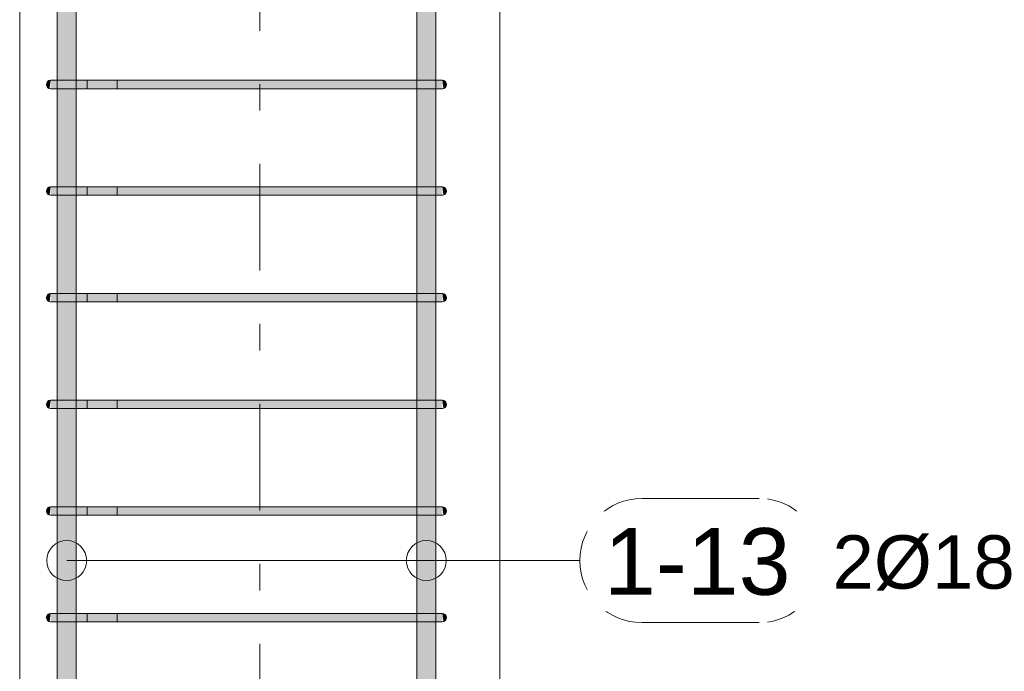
# Model space of a CAD drawing. Header units: millimetres. Extents: x 4307 to 42792, y 1610 to 10025.
# Tile 204 of 256: x 31047 to 31970, y 7270 to 7881. Entities that reach past the tile are written whole.
import ezdxf

# ---------------------------------------------------------------- set-up
doc = ezdxf.new("R2010")
doc.units = ezdxf.units.MM
doc.linetypes.add('Čára osnovy', pattern=[225, 100, -50, 25, -50])
for name, color, linetype, lineweight in [('S-COLS', 52, 'Continuous', 9), ('S-GRID', 1, 'Continuous', 5), ('S-RBAR', 171, 'Continuous', 5), ('S-RBAR-IDEN', 171, 'Continuous', 5)]:
    doc.layers.add(name, color=color, linetype=linetype, lineweight=lineweight)
doc.styles.add('Arial', font='arial.ttf', dxfattribs={"height": 50})
doc.styles.add('Arial_1', font='arial.ttf', dxfattribs={"height": 62.5})

# ---------------------------------------------------------------- blocks, each defined once
blk = doc.blocks.new('Popisek výztuže - _Typ_ množství_PRAVÝ-500031-V3')
at = {"layer": 'S-RBAR-IDEN'}
for p, q in [((16609.07, 9085.51), (16499.37, 9085.51)), ((16499.37, 8969.08), (16609.07, 8969.08))]:
    blk.add_line(p, q, dxfattribs=at)
for centre, start, end in [((16499.37, 9027.3), 90, 270), ((16609.07, 9027.3), 277.64339, 82.35661)]:
    blk.add_arc(centre, 58.22, start, end, dxfattribs=at)

msp = doc.modelspace()

# ---------------------------------------------------------------- hatches: boundary and pattern name
at = {"layer": 'S-RBAR'}
h = msp.add_hatch(color=7, dxfattribs=at)
h.paths.add_polyline_path([(31082.43, 5795), (31100.43, 5795), (31100.43, 5916), (31082.43, 5916), (31082.43, 5814.54)])
h.paths.add_polyline_path([(31082.43, 5924), (31100.43, 5924), (31100.43, 6016), (31082.43, 6016), (31082.43, 5935.24)])
h.paths.add_polyline_path([(31082.43, 6024), (31100.43, 6024), (31100.43, 6116), (31082.43, 6116), (31082.43, 6025.76)])
h.paths.add_polyline_path([(31100.43, 6124), (31100.43, 6216), (31082.43, 6216), (31082.43, 6124), (31096.38, 6124)])
h.paths.add_polyline_path([(31082.43, 6224), (31100.43, 6224), (31100.43, 6316), (31082.43, 6316), (31082.43, 6236.98)])
h.paths.add_polyline_path([(31082.43, 6324), (31100.43, 6324), (31100.43, 6416), (31082.43, 6416), (31082.43, 6327.51)])
h.paths.add_polyline_path([(31096.38, 6424), (31100.43, 6424), (31100.43, 6516), (31082.43, 6516), (31082.43, 6424), (31092.55, 6424)])
h.paths.add_polyline_path([(31082.43, 6524), (31100.43, 6524), (31100.43, 6616), (31082.43, 6616), (31082.43, 6538.73)])
h.paths.add_polyline_path([(31088.73, 6624), (31100.43, 6624), (31100.43, 6716), (31082.43, 6716), (31082.43, 6624), (31085.48, 6624)])
h.paths.add_polyline_path([(31100.43, 6724), (31100.43, 6816), (31082.43, 6816), (31082.43, 6724), (31096.38, 6724)])
h.paths.add_polyline_path([(31082.43, 6824), (31100.43, 6824), (31100.43, 6916), (31082.43, 6916), (31082.43, 6840.48)])
h.paths.add_polyline_path([(31088.73, 6924), (31100.43, 6924), (31100.43, 7016), (31082.43, 7016), (31082.43, 6924), (31085.48, 6924)])
h.paths.add_polyline_path([(31096.38, 7024), (31100.43, 7024), (31100.43, 7116), (31082.43, 7116), (31082.43, 7024), (31092.55, 7024)])
h.paths.add_polyline_path([(31082.43, 7124), (31100.43, 7124), (31100.43, 7216), (31082.43, 7216), (31082.43, 7142.23)])
h.paths.add_polyline_path([(31082.43, 7224), (31100.43, 7224), (31100.43, 7316), (31082.43, 7316), (31082.43, 7232.75)])
h.paths.add_polyline_path([(31096.38, 7324), (31100.43, 7324), (31100.43, 7416), (31082.43, 7416), (31082.43, 7324), (31092.55, 7324)])
h.paths.add_polyline_path([(31082.43, 7424), (31100.43, 7424), (31100.43, 7516), (31082.43, 7516), (31082.43, 7443.98)])
h.paths.add_polyline_path([(31082.43, 7524), (31100.43, 7524), (31100.43, 7616), (31082.43, 7616), (31082.43, 7534.5)])
h.paths.add_polyline_path([(31082.43, 7624), (31100.43, 7624), (31100.43, 7716), (31082.43, 7716), (31082.43, 7625.02)])
h.paths.add_polyline_path([(31082.43, 7724), (31100.43, 7724), (31100.43, 7816), (31082.43, 7816), (31082.43, 7745.72)])
h.paths.add_polyline_path([(31082.43, 7824), (31100.43, 7824), (31100.43, 7916), (31082.43, 7916), (31082.43, 7836.25)])
h.paths.add_polyline_path([(31082.43, 7924), (31100.43, 7924), (31100.43, 8016), (31082.43, 8016), (31082.43, 7926.77)])
h.paths.add_polyline_path([(31100.43, 8024), (31100.43, 8116), (31082.43, 8116), (31082.43, 8024), (31096.38, 8024)])
h.paths.add_polyline_path([(31082.43, 8124), (31100.43, 8124), (31100.43, 8216), (31082.43, 8216), (31082.43, 8138)])
h.paths.add_polyline_path([(31082.43, 8224), (31100.43, 8224), (31100.43, 8316), (31082.43, 8316), (31082.43, 8228.52)])
h.paths.add_polyline_path([(31100.43, 8324), (31100.43, 8416), (31082.43, 8416), (31082.43, 8324), (31096.38, 8324)])
h.paths.add_polyline_path([(31082.43, 8424), (31100.43, 8424), (31100.43, 8516), (31082.43, 8516), (31082.43, 8439.74)])
h.paths.add_polyline_path([(31082.43, 8524), (31100.43, 8524), (31100.43, 8616), (31082.43, 8616), (31082.43, 8530.27)])
h.paths.add_polyline_path([(31100.43, 8624), (31100.43, 8660), (31082.43, 8660), (31082.43, 8624), (31096.38, 8624)])
h = msp.add_hatch(color=7, dxfattribs=at)
h.paths.add_polyline_path([(31419.33, 5795), (31437.33, 5795), (31437.33, 5916), (31419.33, 5916), (31419.33, 5814.54)])
h.paths.add_polyline_path([(31434.28, 5924), (31437.33, 5924), (31437.33, 6016), (31419.33, 6016), (31419.33, 5924), (31431.03, 5924)])
h.paths.add_polyline_path([(31434.28, 6024), (31437.33, 6024), (31437.33, 6116), (31419.33, 6116), (31419.33, 6024), (31431.03, 6024)])
h.paths.add_polyline_path([(31419.33, 6124), (31437.33, 6124), (31437.33, 6216), (31419.33, 6216), (31419.33, 6146.46)])
h.paths.add_polyline_path([(31434.28, 6224), (31437.33, 6224), (31437.33, 6316), (31419.33, 6316), (31419.33, 6224), (31431.03, 6224)])
h.paths.add_polyline_path([(31434.28, 6324), (31437.33, 6324), (31437.33, 6416), (31419.33, 6416), (31419.33, 6324), (31431.03, 6324)])
h.paths.add_polyline_path([(31423.38, 6424), (31437.33, 6424), (31437.33, 6516), (31419.33, 6516), (31419.33, 6424)])
h.paths.add_polyline_path([(31434.28, 6524), (31437.33, 6524), (31437.33, 6616), (31419.33, 6616), (31419.33, 6524), (31431.03, 6524)])
h.paths.add_polyline_path([(31434.28, 6624), (31437.33, 6624), (31437.33, 6716), (31419.33, 6716), (31419.33, 6624), (31431.03, 6624)])
h.paths.add_polyline_path([(31423.38, 6724), (31437.33, 6724), (31437.33, 6816), (31419.33, 6816), (31419.33, 6724)])
h.paths.add_polyline_path([(31434.28, 6824), (31437.33, 6824), (31437.33, 6916), (31419.33, 6916), (31419.33, 6824), (31431.03, 6824)])
h.paths.add_polyline_path([(31434.28, 6924), (31437.33, 6924), (31437.33, 7016), (31419.33, 7016), (31419.33, 6924), (31431.03, 6924)])
h.paths.add_polyline_path([(31423.38, 7024), (31437.33, 7024), (31437.33, 7116), (31419.33, 7116), (31419.33, 7024)])
h.paths.add_polyline_path([(31434.28, 7124), (31437.33, 7124), (31437.33, 7216), (31419.33, 7216), (31419.33, 7124), (31431.03, 7124)])
h.paths.add_polyline_path([(31434.28, 7224), (31437.33, 7224), (31437.33, 7316), (31419.33, 7316), (31419.33, 7224), (31431.03, 7224)])
h.paths.add_polyline_path([(31419.33, 7324), (31437.33, 7324), (31437.33, 7416), (31419.33, 7416), (31419.33, 7383.63)])
h.paths.add_polyline_path([(31434.28, 7424), (31437.33, 7424), (31437.33, 7516), (31419.33, 7516), (31419.33, 7424), (31431.03, 7424)])
h.paths.add_polyline_path([(31434.28, 7524), (31437.33, 7524), (31437.33, 7616), (31419.33, 7616), (31419.33, 7524), (31431.03, 7524)])
h.paths.add_polyline_path([(31434.28, 7624), (31437.33, 7624), (31437.33, 7716), (31419.33, 7716), (31419.33, 7624), (31431.03, 7624)])
h.paths.add_polyline_path([(31434.28, 7724), (31437.33, 7724), (31437.33, 7816), (31419.33, 7816), (31419.33, 7724), (31431.03, 7724)])
h.paths.add_polyline_path([(31434.28, 7824), (31437.33, 7824), (31437.33, 7916), (31419.33, 7916), (31419.33, 7824), (31431.03, 7824)])
h.paths.add_polyline_path([(31434.28, 7924), (31437.33, 7924), (31437.33, 8016), (31419.33, 8016), (31419.33, 7924), (31431.03, 7924)])
h.paths.add_polyline_path([(31423.38, 8024), (31437.33, 8024), (31437.33, 8116), (31419.33, 8116), (31419.33, 8024)])
h.paths.add_polyline_path([(31434.28, 8124), (31437.33, 8124), (31437.33, 8216), (31419.33, 8216), (31419.33, 8124), (31431.03, 8124)])
h.paths.add_polyline_path([(31431.03, 8224), (31437.33, 8224), (31437.33, 8316), (31419.33, 8316), (31419.33, 8224), (31427.21, 8224)])
h.paths.add_polyline_path([(31419.33, 8324), (31437.33, 8324), (31437.33, 8416), (31419.33, 8416), (31419.33, 8349.22)])
h.paths.add_polyline_path([(31434.28, 8424), (31437.33, 8424), (31437.33, 8516), (31419.33, 8516), (31419.33, 8424), (31431.03, 8424)])
h.paths.add_polyline_path([(31434.28, 8524), (31437.33, 8524), (31437.33, 8616), (31419.33, 8616), (31419.33, 8524), (31431.03, 8524)])
h.paths.add_polyline_path([(31419.33, 8624), (31437.33, 8624), (31437.33, 8660), (31419.33, 8660), (31419.33, 8650.97)])
for points in [[(31075.34, 7816.14), (31076.38, 7824), (31074.38, 7823.46), (31072.91, 7822), (31072.38, 7820), (31072.91, 7818), (31074.38, 7816.54)], [(31092.55, 7816), (31096.38, 7816), (31096.38, 7824), (31076.38, 7824), (31076.38, 7816), (31092.23, 7816)], [(31286.42, 7816), (31423.38, 7816), (31423.38, 7824), (31096.38, 7824), (31096.38, 7816), (31111.78, 7816)], [(31441.86, 7816), (31443.38, 7816.14), (31443.38, 7824), (31423.38, 7824), (31423.38, 7816), (31439.69, 7816)], [(31444.41, 7816.14), (31445.38, 7816.54), (31446.84, 7818), (31447.38, 7820), (31446.84, 7822), (31445.38, 7823.46), (31443.38, 7824), (31444.04, 7818.96)], [(31075.34, 7716.14), (31076.38, 7724), (31074.38, 7723.46), (31072.91, 7722), (31072.38, 7720), (31072.91, 7718), (31074.38, 7716.54)], [(31092.55, 7716), (31096.38, 7716), (31096.38, 7724), (31076.38, 7724), (31076.38, 7716), (31092.23, 7716)], [(31286.42, 7716), (31423.38, 7716), (31423.38, 7724), (31096.38, 7724), (31096.38, 7716), (31111.78, 7716)], [(31441.86, 7716), (31443.38, 7716.14), (31443.38, 7724), (31423.38, 7724), (31423.38, 7716), (31439.69, 7716)], [(31444.41, 7716.14), (31445.38, 7716.54), (31446.84, 7718), (31447.38, 7720), (31446.84, 7722), (31445.38, 7723.46), (31443.38, 7724), (31444.04, 7718.96)], [(31075.34, 7616.14), (31076.38, 7624), (31074.38, 7623.46), (31072.91, 7622), (31072.38, 7620), (31072.91, 7618), (31074.38, 7616.54)], [(31085.48, 7616), (31096.38, 7616), (31096.38, 7624), (31076.38, 7624), (31076.38, 7616), (31082.24, 7616)], [(31286.42, 7616), (31423.38, 7616), (31423.38, 7624), (31096.38, 7624), (31096.38, 7616), (31111.78, 7616)], [(31439.69, 7616), (31443.38, 7616.14), (31443.38, 7624), (31423.38, 7624), (31423.38, 7616), (31437.52, 7616)], [(31444.41, 7616.14), (31445.38, 7616.54), (31446.84, 7618), (31447.38, 7620), (31446.84, 7622), (31445.38, 7623.46), (31443.38, 7624), (31444.04, 7618.96)], [(31075.34, 7516.14), (31076.38, 7524), (31074.38, 7523.46), (31072.91, 7522), (31072.38, 7520), (31072.91, 7518), (31074.38, 7516.54)], [(31085.48, 7516), (31096.38, 7516), (31096.38, 7524), (31076.38, 7524), (31076.38, 7516), (31082.24, 7516)], [(31286.42, 7516), (31423.38, 7516), (31423.38, 7524), (31096.38, 7524), (31096.38, 7516), (31111.78, 7516)], [(31439.69, 7516), (31443.38, 7516.14), (31443.38, 7524), (31423.38, 7524), (31423.38, 7516), (31437.52, 7516)], [(31444.41, 7516.14), (31445.38, 7516.54), (31446.84, 7518), (31447.38, 7520), (31446.84, 7522), (31445.38, 7523.46), (31443.38, 7524), (31444.04, 7518.96)], [(31075.34, 7416.14), (31076.38, 7424), (31074.38, 7423.46), (31072.91, 7422), (31072.38, 7420), (31072.91, 7418), (31074.38, 7416.54)], [(31092.55, 7416), (31096.38, 7416), (31096.38, 7424), (31076.38, 7424), (31076.38, 7416), (31092.23, 7416)], [(31286.42, 7416), (31423.38, 7416), (31423.38, 7424), (31096.38, 7424), (31096.38, 7416), (31111.78, 7416)], [(31441.86, 7416), (31443.38, 7416.14), (31443.38, 7424), (31423.38, 7424), (31423.38, 7416), (31439.69, 7416)], [(31444.41, 7416.14), (31445.38, 7416.54), (31446.84, 7418), (31447.38, 7420), (31446.84, 7422), (31445.38, 7423.46), (31443.38, 7424), (31444.04, 7418.96)], [(31075.34, 7316.14), (31076.38, 7324), (31074.38, 7323.46), (31072.91, 7322), (31072.38, 7320), (31072.91, 7318), (31074.38, 7316.54)], [(31076.38, 7316), (31096.38, 7316), (31096.38, 7324), (31076.38, 7324), (31076.38, 7316.14)], [(31286.42, 7316), (31423.38, 7316), (31423.38, 7324), (31096.38, 7324), (31096.38, 7316), (31111.78, 7316)], [(31442.55, 7316), (31443.38, 7316.14), (31443.38, 7324), (31423.38, 7324), (31423.38, 7316), (31441.86, 7316)], [(31444.41, 7316.14), (31445.38, 7316.54), (31446.84, 7318), (31447.38, 7320), (31446.84, 7322), (31445.38, 7323.46), (31443.38, 7324), (31444.04, 7318.96)]]:
    msp.add_hatch(color=7, dxfattribs=at).paths.add_polyline_path(points)

# ---------------------------------------------------------------- linework, layer by layer
at = {"layer": 'S-COLS'}
for p, q in [((31047.38, 8920), (31047.38, 6370)), ((31047.38, 8670), (31047.38, 6370)), ((31497.38, 8670), (31497.38, 6370)), ((31497.38, 6370), (31497.38, 8670))]:
    msp.add_line(p, q, dxfattribs=at)
at = {"layer": 'S-GRID', "linetype": 'Čára osnovy', "lineweight": 9}
msp.add_line((31272.38, 1795.38), (31272.38, 9850.35), dxfattribs=at)
at = {"layer": 'S-RBAR'}
for p, q in [((31082.43, 5870), (31082.43, 8660)), ((31082.43, 5795), (31082.43, 8660)), ((31100.43, 5870), (31100.43, 8660)), ((31100.43, 5795), (31100.43, 8660)), ((31419.33, 5870), (31419.33, 8660)), ((31419.33, 5795), (31419.33, 8660)), ((31437.33, 5870), (31437.33, 8660)), ((31437.33, 5795), (31437.33, 8660)), ((31110.52, 7824), (31076.38, 7824)), ((31096.38, 7824), (31076.38, 7824)), ((31096.38, 7824), (31076.38, 7824)), ((31082.24, 7824), (31076.38, 7824)), ((31082.24, 7824), (31110.52, 7824)), ((31096.38, 7824), (31423.38, 7824)), ((31423.38, 7824), (31096.38, 7824)), ((31138.81, 7824), (31110.52, 7824)), ((31110.52, 7816), (31110.52, 7824)), ((31138.81, 7824), (31138.81, 7816)), ((31443.38, 7824), (31423.38, 7824)), ((31443.38, 7824), (31423.38, 7824)), ((31110.52, 7816), (31076.38, 7816)), ((31096.38, 7816), (31076.38, 7816)), ((31082.24, 7816), (31076.38, 7816)), ((31096.38, 7816), (31082.24, 7816)), ((31082.24, 7816), (31110.52, 7816)), ((31096.38, 7816), (31423.38, 7816)), ((31423.38, 7816), (31096.38, 7816)), ((31138.81, 7816), (31110.52, 7816)), ((31443.38, 7816), (31423.38, 7816)), ((31443.38, 7816), (31423.38, 7816)), ((31110.52, 7724), (31076.38, 7724)), ((31096.38, 7724), (31076.38, 7724)), ((31096.38, 7724), (31076.38, 7724)), ((31082.24, 7724), (31076.38, 7724)), ((31082.24, 7724), (31110.52, 7724)), ((31096.38, 7724), (31423.38, 7724)), ((31423.38, 7724), (31096.38, 7724)), ((31138.81, 7724), (31110.52, 7724)), ((31110.52, 7716), (31110.52, 7724)), ((31138.81, 7724), (31138.81, 7716)), ((31443.38, 7724), (31423.38, 7724)), ((31443.38, 7724), (31423.38, 7724)), ((31110.52, 7716), (31076.38, 7716)), ((31096.38, 7716), (31076.38, 7716)), ((31082.24, 7716), (31076.38, 7716)), ((31096.38, 7716), (31082.24, 7716)), ((31082.24, 7716), (31110.52, 7716)), ((31096.38, 7716), (31423.38, 7716)), ((31423.38, 7716), (31096.38, 7716)), ((31138.81, 7716), (31110.52, 7716)), ((31443.38, 7716), (31423.38, 7716)), ((31443.38, 7716), (31423.38, 7716)), ((31110.52, 7624), (31076.38, 7624)), ((31096.38, 7624), (31076.38, 7624)), ((31096.38, 7624), (31076.38, 7624)), ((31082.24, 7624), (31076.38, 7624)), ((31082.24, 7624), (31110.52, 7624)), ((31096.38, 7624), (31423.38, 7624)), ((31423.38, 7624), (31096.38, 7624)), ((31138.81, 7624), (31110.52, 7624)), ((31110.52, 7616), (31110.52, 7624)), ((31138.81, 7624), (31138.81, 7616)), ((31443.38, 7624), (31423.38, 7624)), ((31443.38, 7624), (31423.38, 7624)), ((31110.52, 7616), (31076.38, 7616)), ((31096.38, 7616), (31076.38, 7616)), ((31082.24, 7616), (31076.38, 7616)), ((31096.38, 7616), (31082.24, 7616)), ((31082.24, 7616), (31110.52, 7616)), ((31096.38, 7616), (31423.38, 7616)), ((31423.38, 7616), (31096.38, 7616)), ((31138.81, 7616), (31110.52, 7616)), ((31443.38, 7616), (31423.38, 7616)), ((31443.38, 7616), (31423.38, 7616)), ((31110.52, 7524), (31076.38, 7524)), ((31096.38, 7524), (31076.38, 7524)), ((31096.38, 7524), (31076.38, 7524)), ((31082.24, 7524), (31076.38, 7524)), ((31082.24, 7524), (31110.52, 7524)), ((31096.38, 7524), (31423.38, 7524)), ((31423.38, 7524), (31096.38, 7524)), ((31138.81, 7524), (31110.52, 7524)), ((31110.52, 7516), (31110.52, 7524)), ((31138.81, 7524), (31138.81, 7516)), ((31443.38, 7524), (31423.38, 7524)), ((31443.38, 7524), (31423.38, 7524)), ((31110.52, 7516), (31076.38, 7516)), ((31096.38, 7516), (31076.38, 7516)), ((31082.24, 7516), (31076.38, 7516)), ((31096.38, 7516), (31082.24, 7516)), ((31082.24, 7516), (31110.52, 7516)), ((31096.38, 7516), (31423.38, 7516)), ((31423.38, 7516), (31096.38, 7516)), ((31138.81, 7516), (31110.52, 7516)), ((31443.38, 7516), (31423.38, 7516)), ((31443.38, 7516), (31423.38, 7516)), ((31110.52, 7424), (31076.38, 7424)), ((31096.38, 7424), (31076.38, 7424)), ((31096.38, 7424), (31076.38, 7424)), ((31082.24, 7424), (31076.38, 7424)), ((31082.24, 7424), (31110.52, 7424)), ((31096.38, 7424), (31423.38, 7424)), ((31423.38, 7424), (31096.38, 7424)), ((31138.81, 7424), (31110.52, 7424)), ((31110.52, 7416), (31110.52, 7424)), ((31138.81, 7424), (31138.81, 7416)), ((31443.38, 7424), (31423.38, 7424)), ((31443.38, 7424), (31423.38, 7424)), ((31110.52, 7416), (31076.38, 7416)), ((31096.38, 7416), (31076.38, 7416)), ((31082.24, 7416), (31076.38, 7416)), ((31096.38, 7416), (31082.24, 7416)), ((31082.24, 7416), (31110.52, 7416)), ((31096.38, 7416), (31423.38, 7416)), ((31423.38, 7416), (31096.38, 7416)), ((31138.81, 7416), (31110.52, 7416)), ((31443.38, 7416), (31423.38, 7416)), ((31443.38, 7416), (31423.38, 7416)), ((31110.52, 7324), (31076.38, 7324)), ((31096.38, 7324), (31076.38, 7324)), ((31096.38, 7324), (31076.38, 7324)), ((31082.24, 7324), (31076.38, 7324)), ((31110.52, 7316), (31076.38, 7316)), ((31096.38, 7316), (31076.38, 7316)), ((31082.24, 7316), (31076.38, 7316)), ((31082.24, 7324), (31110.52, 7324)), ((31096.38, 7316), (31082.24, 7316)), ((31082.24, 7316), (31110.52, 7316)), ((31096.38, 7324), (31423.38, 7324)), ((31423.38, 7324), (31096.38, 7324)), ((31096.38, 7316), (31423.38, 7316)), ((31423.38, 7316), (31096.38, 7316)), ((31138.81, 7324), (31110.52, 7324)), ((31110.52, 7316), (31110.52, 7324)), ((31138.81, 7316), (31110.52, 7316)), ((31138.81, 7324), (31138.81, 7316)), ((31443.38, 7324), (31423.38, 7324)), ((31443.38, 7324), (31423.38, 7324)), ((31443.38, 7316), (31423.38, 7316)), ((31443.38, 7316), (31423.38, 7316))]:
    msp.add_line(p, q, dxfattribs=at)
for centre, start, end in [((31076.38, 7820), 90, 270), ((31076.38, 7820), 90, 270), ((31076.38, 7820), 90, 270), ((31443.38, 7820), 270, 90), ((31443.38, 7820), 270, 90), ((31076.38, 7720), 90, 270), ((31076.38, 7720), 90, 270), ((31076.38, 7720), 90, 270), ((31443.38, 7720), 270, 90), ((31443.38, 7720), 270, 90), ((31076.38, 7620), 90, 270), ((31076.38, 7620), 90, 270), ((31076.38, 7620), 90, 270), ((31443.38, 7620), 270, 90), ((31443.38, 7620), 270, 90), ((31076.38, 7520), 90, 270), ((31076.38, 7520), 90, 270), ((31076.38, 7520), 90, 270), ((31443.38, 7520), 270, 90), ((31443.38, 7520), 270, 90), ((31076.38, 7420), 90, 270), ((31076.38, 7420), 90, 270), ((31076.38, 7420), 90, 270), ((31443.38, 7420), 270, 90), ((31443.38, 7420), 270, 90), ((31076.38, 7320), 90, 270), ((31076.38, 7320), 90, 270), ((31076.38, 7320), 90, 270), ((31443.38, 7320), 270, 90), ((31443.38, 7320), 270, 90)]:
    msp.add_arc(centre, 4, start, end, dxfattribs=at)
at = {"layer": 'S-RBAR-IDEN'}
for p in [(31091.43, 7373.56), (31428.33, 7373.56)]:
    msp.add_line(p, (31572.25, 7373.56), dxfattribs=at)
for centre in [(31091.43, 7373.56), (31428.33, 7373.56)]:
    msp.add_circle(centre, 18.75, dxfattribs=at)

# ---------------------------------------------------------------- block references
msp.add_blockref('Popisek výztuže - _Typ_ množství_PRAVÝ-500031-V3', (15131.09, -1653.74), dxfattribs=at)

# ---------------------------------------------------------------- texts
at = {"layer": 'S-RBAR-IDEN', "insert": (31808.88, 7397.18), "char_height": 50, "width": 210.443, "attachment_point": 1, "style": 'Arial', "bg_fill": 3, "box_fill_scale": 1.25, "bg_fill_color": 256, "bg_fill_true_color": 13158600, "bg_fill_transparency": 0}
msp.add_mtext('2Ø18', dxfattribs=at)

# ---------------------------------------------------------------- next in the draw order: texts
at = {"layer": 'S-RBAR-IDEN', "insert": (31594.89, 7403.93), "char_height": 62.5, "width": 210.443, "attachment_point": 1, "style": 'Arial_1', "bg_fill": 3, "box_fill_scale": 1.25, "bg_fill_color": 256, "bg_fill_true_color": 13158600, "bg_fill_transparency": 0}
msp.add_mtext('1-13', dxfattribs=at)

doc.saveas('drawing.dxf')
